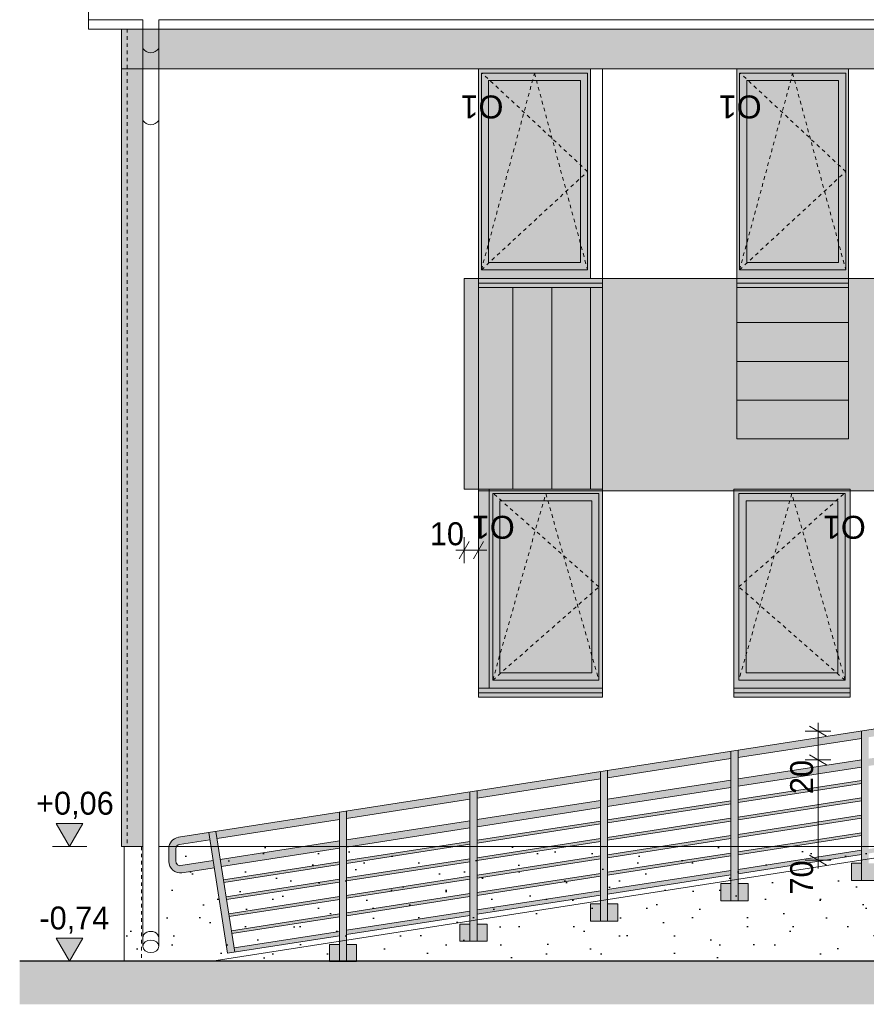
# Model space of a CAD drawing. Extents: x -613240 to -325500, y -25863 to 152403.
# Tile 7 of 254: x -591194 to -585291, y -13370 to -6506. Entities that reach past the tile are written whole.
import ezdxf

# ---------------------------------------------------------------- set-up
doc = ezdxf.new("R2010")
doc.units = 0
doc.header["$MEASUREMENT"] = 0
doc.linetypes.add('Hidden Line', pattern=[50, 25, -25])
for name, color, linetype, lineweight in [('Arch balustrady_Nr_Pióra__5', 7, 'Continuous', 13), ('Arch kolory_Nr_Pióra__5', 7, 'Continuous', 13), ('Arch okna_Nr_Pióra__5', 7, 'Continuous', 13), ('Arch opisy okien_Nr_Pióra__21', 7, 'Continuous', 9), ('Arch wykończenie_Nr_Pióra__41', 7, 'Continuous', 15), ('arch wypelnienia_Nr_Pióra__1', 7, 'Continuous', 25), ('arch wypelnienia_Nr_Pióra__21', 7, 'Continuous', 9), ('INWENT DACH_Nr_Pióra__21', 7, 'Continuous', 9), ('INWENT RURY SPUSTOWE_Nr_Pióra__21', 7, 'Continuous', 9), ('INWENT TEREN_Nr_Pióra__1', 7, 'Continuous', 25), ('INWENT WYMIARY_Nr_Pióra__21', 7, 'Continuous', 9), ('INWENT. OKNA_Nr_Pióra__5', 7, 'Continuous', 13), ('INWENT.ŚCIANY_Nr_Pióra__21', 7, 'Continuous', 9), ('Istniejące schody_Nr_Pióra__5', 7, 'Continuous', 13)]:
    doc.layers.add(name, color=color, linetype=linetype, lineweight=lineweight)
for name, color, linetype, lineweight, true_color in [('Arch kolory_Nr_Pióra__84', 7, 'Continuous', 15, 0x41c341), ('arch wypelnienia_Nr_Pióra__119', 7, 'Continuous', 13, 0xd9d1d0), ('arch wypelnienia_Nr_Pióra__2', 7, 'Continuous', 13, 0x7f7f7f)]:
    doc.layers.add(name, color=color, linetype=linetype, lineweight=lineweight, true_color=true_color)
doc.layers.add('INWENT WYMIARY', color=7, linetype='Continuous')
doc.styles.add('GENERATED_STYLE_1', font='txt')
doc.styles.add('GENERATED_STYLE_10', font='arial.ttf')
doc.dimstyles.new('GENERATED_STYLE__2', dxfattribs={"dimtxt": 160.000002, "dimasz": 91.2, "dimexe": 0.18, "dimexo": 0, "dimgap": 0.09, "dimtad": 1, "dimtih": 1, "dimtoh": 1, "dimdec": 0, "dimlfac": 0.1, "dimzin": 0, "dimdsep": 46, "dimtxsty": 'GENERATED_STYLE_1', "dimblk": 'ARROWHEAD_2', "dimblk1": 'ARROWHEAD_2', "dimblk2": 'ARROWHEAD_2', "dimcen": 0.09, "dimclrd": 7, "dimclre": 7, "dimclrt": 7, "dimazin": 0, "dimtfac": 1, "dimtdec": 4, "dimtmove": 0, "dimatfit": 3, "dimfxl": 0, "dimtolj": 1, "dimtzin": 0, "dimarcsym": 0})
doc.dimstyles.new('GENERATED_STYLE__3', dxfattribs={"dimtxt": 160.000002, "dimasz": 91.2, "dimexe": 0.18, "dimexo": 0, "dimgap": 0.09, "dimtad": 1, "dimdec": 0, "dimlfac": 0.1, "dimzin": 0, "dimdsep": 46, "dimtxsty": 'GENERATED_STYLE_1', "dimblk": 'ARROWHEAD_2', "dimblk1": 'ARROWHEAD_2', "dimblk2": 'ARROWHEAD_2', "dimcen": 0.09, "dimclrd": 7, "dimclre": 7, "dimclrt": 7, "dimazin": 0, "dimtfac": 1, "dimtdec": 4, "dimtmove": 0, "dimatfit": 3, "dimfxl": 0, "dimtolj": 1, "dimtzin": 0, "dimarcsym": 0})
pattern_1 = [(45, (0, 600), (-190.91883, 190.91883), [0, -180, 0, -270]), (110, (600, 600), (253.71701, 92.34544), [0, -132, 0, -228])]

# ---------------------------------------------------------------- blocks, each defined once
blk = doc.blocks.new('Wymiary_159', base_point=(-590846.4, -13069.6))
at = {"layer": 'INWENT WYMIARY_Nr_Pióra__21', "linetype": 'Continuous'}
blk.add_hatch(color=256, dxfattribs=at).paths.add_polyline_path([(-590846.4, -13069.6), (-590939.2, -12909.6), (-590753.6, -12909.6)], flags=0)
for p, q in [((-590846.4, -13069.6), (-590939.2, -12909.6)), ((-590939.2, -12909.6), (-590753.6, -12909.6)), ((-590753.6, -12909.6), (-590846.4, -13069.6)), ((-590846.4, -13069.6), (-590966.4, -13069.6)), ((-590846.4, -13069.6), (-590726.4, -13069.6))]:
    blk.add_line(p, q, dxfattribs=at)
at = {"layer": 'INWENT WYMIARY_Nr_Pióra__21', "insert": (-591056.5, -12877.6), "char_height": 160, "attachment_point": 7, "style": 'GENERATED_STYLE_1'}
blk.add_mtext('{-0,74}', dxfattribs=at)
blk = doc.blocks.new('Wymiary_162', base_point=(-590846.4, -12269.6))
at = {"layer": 'INWENT WYMIARY_Nr_Pióra__21', "linetype": 'Continuous'}
blk.add_hatch(color=256, dxfattribs=at).paths.add_polyline_path([(-590846.4, -12269.6), (-590939.2, -12109.6), (-590753.6, -12109.6)], flags=0)
for p, q in [((-590846.4, -12269.6), (-590939.2, -12109.6)), ((-590939.2, -12109.6), (-590753.6, -12109.6)), ((-590753.6, -12109.6), (-590846.4, -12269.6)), ((-590846.4, -12269.6), (-590966.4, -12269.6)), ((-590846.4, -12269.6), (-590726.4, -12269.6))]:
    blk.add_line(p, q, dxfattribs=at)
at = {"layer": 'INWENT WYMIARY_Nr_Pióra__21', "insert": (-591079.8, -12077.6), "char_height": 160, "attachment_point": 7, "style": 'GENERATED_STYLE_1'}
blk.add_mtext('{+0,06}', dxfattribs=at)
blk = doc.blocks.new('*D753')
at = {"layer": 'INWENT WYMIARY_Nr_Pióra__21', "linetype": 'Continuous'}
for p, q in [((-588060.3, -10144.1), (-588129.6, -10264.1)), ((-588094.9, -10294.1), (-588094.9, -10114.1)), ((-588029.6, -10264.1), (-587960.3, -10144.1)), ((-587994.9, -10294.1), (-587994.9, -10114.1)), ((-588153.6, -10204.1), (-588094.9, -10204.1)), ((-588094.9, -10204.1), (-587994.9, -10204.1)), ((-587994.9, -10204.1), (-587936.3, -10204.1))]:
    blk.add_line(p, q, dxfattribs=at)
at = {"layer": 'INWENT WYMIARY_Nr_Pióra__21', "insert": (-588334.4, -10172.1), "char_height": 160, "attachment_point": 7, "style": 'GENERATED_STYLE_1'}
blk.add_mtext('{10}', dxfattribs=at)
blk = doc.blocks.new('ARROWHEAD_2')
at = {"color": 0, "linetype": 'Continuous', "lineweight": 0}
for p, q in [((0, 0), (-1, 0)), ((-0.378, -0.655), (0.378, 0.655))]:
    blk.add_line(p, q, dxfattribs=at)
blk = doc.blocks.new('*D1068')
at = {"layer": 'INWENT WYMIARY_Nr_Pióra__21', "linetype": 'Continuous'}
for p, q in [((-585538.2, -11665.2), (-585718.2, -11665.2)), ((-585688.2, -11630.5), (-585568.2, -11699.8)), ((-585628.2, -12365.2), (-585628.2, -11665.2)), ((-585688.2, -12330.5), (-585568.2, -12399.8)), ((-585538.2, -12365.2), (-585718.2, -12365.2)), ((-585628.2, -12423.8), (-585628.2, -12365.2))]:
    blk.add_line(p, q, dxfattribs=at)
at = {"layer": 'INWENT WYMIARY_Nr_Pióra__21', "char_height": 160, "attachment_point": 7, "rotation": 90, "style": 'GENERATED_STYLE_1'}
for s, insert in [('{20}', (-585660.2, -11904.6)), ('{70}', (-585660.2, -12604.6))]:
    blk.add_mtext(s, dxfattribs=dict(at, insert=insert))
blk = doc.blocks.new('*D1069')
at = {"layer": 'INWENT WYMIARY_Nr_Pióra__21', "linetype": 'Continuous'}
for p, q in [((-585568.2, -11499.8), (-585688.2, -11430.5)), ((-585628.2, -11465.2), (-585628.2, -11406.5)), ((-585538.2, -11465.2), (-585718.2, -11465.2)), ((-585628.2, -11665.2), (-585628.2, -11465.2)), ((-585538.2, -11665.2), (-585718.2, -11665.2)), ((-585688.2, -11630.5), (-585568.2, -11699.8))]:
    blk.add_line(p, q, dxfattribs=at)
at = {"layer": 'INWENT WYMIARY_Nr_Pióra__21', "char_height": 160, "attachment_point": 7, "rotation": 90, "style": 'GENERATED_STYLE_1'}
for s, insert in [('{20}', (-585660.2, -11904.6)), ('{70}', (-585660.2, -12604.6))]:
    blk.add_mtext(s, dxfattribs=dict(at, insert=insert))

msp = doc.modelspace()

# ---------------------------------------------------------------- hatches: boundary and pattern name
at = {"layer": 'Arch kolory_Nr_Pióra__84', "linetype": 'Continuous', "lineweight": 0, "true_color": 0x309230}
for points in [[(-575244.9, -11959.6), (-575284.9, -11959.6), (-575284.9, -12329.6), (-576244.9, -12329.6), (-576244.9, -6849.6), (-590484.9, -6849.6), (-590484.9, -6571.4), (-574514.9, -6571.4), (-574514.9, -8104.6), (-575244.9, -8104.6)], [(-587994.9, -9779.6), (-588094.9, -9779.6), (-588094.9, -8309.6), (-577559.9, -8309.6), (-577459.9, -8309.6), (-577459.9, -9809.6), (-579374.9, -9809.6), (-579374.9, -9859.6), (-580164.9, -9859.6), (-582624.9, -9859.6), (-582624.9, -9789.6), (-587994.9, -9789.6)]]:
    msp.add_hatch(color=97, dxfattribs=at).paths.add_polyline_path(points, flags=0)
at = {"layer": 'arch wypelnienia_Nr_Pióra__1', "linetype": 'Continuous'}
h = msp.add_hatch(dxfattribs=at)
h.set_pattern_fill('Carpet', color=256, style=0, pattern_type=2)
h.set_pattern_definition(pattern_1)
h.paths.add_polyline_path([(-590464.9, -13069.6), (-589854.9, -13069.6), (-585224.9, -12349.6), (-584504.9, -12349.6), (-584504.9, -12269.6), (-585224.9, -12269.6), (-590224.9, -12269.6), (-590224.9, -12965.5, -0.140436), (-590230.5, -12984.8, -0.113091), (-590242.9, -12998.1, -0.083093), (-590260.2, -13006.7, -0.079194), (-590279.9, -13009.6, -0.052876), (-590293.4, -13008.3, -0.104959), (-590316.5, -12998.5, -0.073499), (-590325.5, -12990.2, -0.184312), (-590334.9, -12965.5), (-590334.9, -12269.6), (-590464.9, -12269.6)], flags=0)
h = msp.add_hatch(dxfattribs=at)
h.set_pattern_fill('Carpet', color=256, style=0, pattern_type=2)
h.set_pattern_definition(pattern_1)
h.paths.add_polyline_path([(-585224.9, -12349.6), (-589854.9, -13069.6), (-585074.9, -13069.6), (-585074.9, -12349.6)], flags=0)
at = {"layer": 'arch wypelnienia_Nr_Pióra__119', "linetype": 'Continuous', "lineweight": 0, "true_color": 0x363434}
msp.add_hatch(color=250, dxfattribs=at).paths.add_polyline_path([(-590484.9, -12269.6), (-590334.9, -12269.6), (-590334.9, -6571.4), (-590484.9, -6571.4)], flags=0)
at = {"layer": 'arch wypelnienia_Nr_Pióra__2', "linetype": 'Continuous'}
h = msp.add_hatch(color=256, dxfattribs=at)
h.paths.add_polyline_path([(-587994.9, -8309.6), (-587214.9, -8309.6), (-587214.9, -6849.6), (-587994.9, -6849.6)], flags=0)
h.paths.add_polyline_path([(-587284.9, -8199.6), (-587284.9, -6929.6), (-587924.9, -6929.6), (-587924.9, -8199.6)], flags=0)
h = msp.add_hatch(color=256, dxfattribs=at)
h.paths.add_polyline_path([(-586194.9, -8373.2), (-585414.9, -8373.2), (-585414.9, -6849.6), (-586194.9, -6849.6)], flags=0)
h.paths.add_polyline_path([(-586124.9, -8199.6), (-585484.9, -8199.6), (-585484.9, -6929.6), (-586124.9, -6929.6)], flags=0)
at = {"layer": 'arch wypelnienia_Nr_Pióra__2', "linetype": 'Continuous', "lineweight": 0, "true_color": 0x1f1f1f}
for points in [[(-587284.9, -6929.6), (-587924.9, -6929.6), (-587924.9, -8199.6), (-587284.9, -8199.6)], [(-586124.9, -8199.6), (-585484.9, -8199.6), (-585484.9, -6929.6), (-586124.9, -6929.6)], [(-587845.9, -11059.6), (-587205.9, -11059.6), (-587205.9, -9859.6), (-587845.9, -9859.6)], [(-585489.9, -9859.6), (-586129.9, -9859.6), (-586129.9, -11059.6), (-585489.9, -11059.6)]]:
    msp.add_hatch(color=250, dxfattribs=at).paths.add_polyline_path(points, flags=0)
at = {"layer": 'arch wypelnienia_Nr_Pióra__2', "linetype": 'Continuous'}
msp.add_hatch(color=256, dxfattribs=at).paths.add_polyline_path([(-587920.9, -11229.6), (-587920.9, -9779.6), (-587994.9, -9779.6), (-587994.9, -11229.6)], flags=0)
h = msp.add_hatch(color=256, dxfattribs=at)
h.paths.add_polyline_path([(-587920.9, -11229.6), (-587130.9, -11229.6), (-587130.9, -9779.6), (-587920.9, -9779.6)], flags=0)
h.paths.add_polyline_path([(-587845.9, -11059.6), (-587205.9, -11059.6), (-587205.9, -9859.6), (-587845.9, -9859.6)], flags=0)
h = msp.add_hatch(color=256, dxfattribs=at)
h.paths.add_polyline_path([(-586214.9, -11229.6), (-585404.9, -11229.6), (-585404.9, -9779.6), (-586214.9, -9779.6)], flags=0)
h.paths.add_polyline_path([(-586129.9, -11059.6), (-585489.9, -11059.6), (-585489.9, -9859.6), (-586129.9, -9859.6)], flags=0)
h = msp.add_hatch(color=256, dxfattribs=at)
h.paths.add_polyline_path([(-590062.7, -12452.5, -0.460155), (-590154.9, -12373.5), (-590154.9, -12284.8, -0.369717), (-590087.2, -12205.7), (-585124.9, -11434.1), (-585124.9, -11259.4), (-585074.9, -11259.4), (-585074.9, -11426.3, -0.477508), (-584974.9, -11501.7), (-584974.9, -11592.8, -0.369717), (-585042.7, -11671.9), (-585074.9, -11676.9), (-585074.9, -13040.6), (-585124.9, -13040.6), (-585124.9, -12294.4), (-585274.9, -12317.8), (-585274.9, -12386.1), (-585204.9, -12386.1), (-585204.9, -12506.1), (-585394.9, -12506.1), (-585394.9, -12386.1), (-585324.9, -12386.1), (-585324.9, -12325.5), (-586184.9, -12459.3), (-586184.9, -12527.6), (-586114.9, -12527.6), (-586114.9, -12647.6), (-586304.9, -12647.6), (-586304.9, -12527.6), (-586234.9, -12527.6), (-586234.9, -12467), (-587094.9, -12600.8), (-587094.9, -12669.1), (-587024.9, -12669.1), (-587024.9, -12789.1), (-587214.9, -12789.1), (-587214.9, -12669.1), (-587144.9, -12669.1), (-587144.9, -12608.5), (-588004.9, -12742.3), (-588004.9, -12810.6), (-587934.9, -12810.6), (-587934.9, -12930.6), (-588124.9, -12930.6), (-588124.9, -12810.6), (-588054.9, -12810.6), (-588054.9, -12750.1), (-588914.9, -12883.8), (-588914.9, -12952.1), (-588844.9, -12952.1), (-588844.9, -13072.1), (-589034.9, -13072.1), (-589034.9, -12952.1), (-588964.9, -12952.1), (-588964.9, -12891.6), (-589744.3, -13012.8), (-589836.9, -12417.4)], flags=0)
h.paths.add_polyline_path([(-585274.9, -11508), (-585274.9, -11657.4), (-585124.9, -11634.1), (-585124.9, -11484.7)], flags=0)
h.paths.add_polyline_path([(-585024.9, -11592.8), (-585024.9, -11504.1, 0.460155), (-585059.6, -11474.5), (-585074.9, -11476.9), (-585074.9, -11626.3), (-585050.3, -11622.5, 0.369717)], flags=0)
h.paths.add_polyline_path([(-585274.9, -11708), (-585274.9, -12287.4), (-585124.9, -12264.1), (-585124.9, -11780.1), (-585124.9, -11684.7)], flags=0)
h.paths.add_polyline_path([(-585324.9, -12173.7), (-585324.9, -12072.5), (-586184.9, -12206.3), (-586184.9, -12307.5)], flags=0)
h.paths.add_polyline_path([(-585324.9, -12295.2), (-585324.9, -12194), (-586184.9, -12327.7), (-586184.9, -12428.9)], flags=0)
h.paths.add_polyline_path([(-585324.9, -11951.1), (-586184.9, -12084.8), (-586184.9, -12186), (-585324.9, -12052.3)], flags=0)
h.paths.add_polyline_path([(-585324.9, -11930.8), (-585324.9, -11829.6), (-586184.9, -11963.4), (-586184.9, -12064.6)], flags=0)
h.paths.add_polyline_path([(-585324.9, -11715.8), (-586184.9, -11849.5), (-586184.9, -11943.1), (-585324.9, -11809.4)], flags=0)
h.paths.add_polyline_path([(-585324.9, -11515.8), (-586184.9, -11649.5), (-586184.9, -11798.9), (-585324.9, -11665.2)], flags=0)
h.paths.add_polyline_path([(-586234.9, -11657.3), (-587094.9, -11791), (-587094.9, -11940.4), (-586234.9, -11806.7)], flags=0)
h.paths.add_polyline_path([(-586234.9, -11857.3), (-587094.9, -11991), (-587094.9, -12084.6), (-586234.9, -11950.9)], flags=0)
h.paths.add_polyline_path([(-586234.9, -11971.1), (-587094.9, -12104.9), (-587094.9, -12206.1), (-586234.9, -12072.4)], flags=0)
h.paths.add_polyline_path([(-586234.9, -12193.8), (-586234.9, -12092.6), (-587094.9, -12226.3), (-587094.9, -12327.5)], flags=0)
h.paths.add_polyline_path([(-586234.9, -12214), (-587094.9, -12347.8), (-587094.9, -12449), (-586234.9, -12315.2)], flags=0)
h.paths.add_polyline_path([(-586234.9, -12335.5), (-587094.9, -12469.2), (-587094.9, -12570.4), (-586234.9, -12436.7)], flags=0)
h.paths.add_polyline_path([(-587144.9, -12578.2), (-587144.9, -12477), (-588004.9, -12610.7), (-588004.9, -12711.9)], flags=0)
h.paths.add_polyline_path([(-587144.9, -12456.7), (-587144.9, -12355.5), (-588004.9, -12489.3), (-588004.9, -12590.5)], flags=0)
h.paths.add_polyline_path([(-587144.9, -12234.1), (-588004.9, -12367.8), (-588004.9, -12469), (-587144.9, -12335.3)], flags=0)
h.paths.add_polyline_path([(-587144.9, -12213.9), (-587144.9, -12112.7), (-588004.9, -12246.4), (-588004.9, -12347.6)], flags=0)
h.paths.add_polyline_path([(-587144.9, -11998.8), (-588004.9, -12132.5), (-588004.9, -12226.2), (-587144.9, -12092.4)], flags=0)
h.paths.add_polyline_path([(-587144.9, -11798.8), (-588004.9, -11932.5), (-588004.9, -12081.9), (-587144.9, -11948.2)], flags=0)
h.paths.add_polyline_path([(-588054.9, -12089.7), (-588054.9, -11940.3), (-588914.9, -12074), (-588914.9, -12223.4)], flags=0)
h.paths.add_polyline_path([(-588054.9, -12233.9), (-588054.9, -12140.3), (-588914.9, -12274), (-588914.9, -12367.7)], flags=0)
h.paths.add_polyline_path([(-588054.9, -12355.4), (-588054.9, -12254.2), (-588914.9, -12387.9), (-588914.9, -12489.1)], flags=0)
h.paths.add_polyline_path([(-588054.9, -12476.8), (-588054.9, -12375.6), (-588914.9, -12509.4), (-588914.9, -12610.6)], flags=0)
h.paths.add_polyline_path([(-588054.9, -12598.3), (-588054.9, -12497.1), (-588914.9, -12630.8), (-588914.9, -12732)], flags=0)
h.paths.add_polyline_path([(-588054.9, -12618.5), (-588914.9, -12752.2), (-588914.9, -12853.4), (-588054.9, -12719.7)], flags=0)
h.paths.add_polyline_path([(-588964.9, -12861.2), (-588964.9, -12760), (-589714.9, -12876.6), (-589699.5, -12975.4)], flags=0)
h.paths.add_polyline_path([(-588964.9, -12739.8), (-588964.9, -12638.6), (-589733.3, -12758.1), (-589718, -12856.9)], flags=0)
h.paths.add_polyline_path([(-588964.9, -12618.3), (-588964.9, -12517.1), (-589751.8, -12639.5), (-589736.4, -12738.3)], flags=0)
h.paths.add_polyline_path([(-588964.9, -12496.9), (-588964.9, -12395.7), (-589770.2, -12520.9), (-589754.8, -12619.7)], flags=0)
h.paths.add_polyline_path([(-588964.9, -12281.8), (-589787.5, -12409.7), (-589773.3, -12501.1), (-588964.9, -12375.4)], flags=0)
h.paths.add_polyline_path([(-588964.9, -12231.2), (-588964.9, -12081.8), (-589817.9, -12214.4), (-589795.2, -12360.3)], flags=0)
h.paths.add_polyline_path([(-589844.6, -12368), (-589867.3, -12222.1), (-590079.6, -12255.1, 0.369717), (-590104.9, -12284.8), (-590104.9, -12373.5, 0.460155), (-590070.3, -12403.1)], flags=0)
at = {"layer": 'arch wypelnienia_Nr_Pióra__21', "linetype": 'Continuous'}
msp.add_hatch(color=256, dxfattribs=at).paths.add_polyline_path([(-591194.1, -13069.6), (-591194.1, -13369.6), (-575284.9, -13369.6), (-573124.9, -13369.6), (-573124.9, -12959.6), (-575284.9, -12959.6), (-575284.9, -13069.6)], flags=0)

# ---------------------------------------------------------------- linework, layer by layer
at = {"layer": 'Arch balustrady_Nr_Pióra__5', "linetype": 'Continuous'}
for p, q in [((-590087.2, -12205.7), (-585124.9, -11434.1)), ((-586184.9, -11649.5), (-585324.9, -11515.8)), ((-585324.9, -12506.1), (-585324.9, -11465.2)), ((-586184.9, -12647.6), (-586184.9, -11598.9)), ((-587094.9, -11791), (-586234.9, -11657.3)), ((-586234.9, -12647.6), (-586234.9, -11606.7)), ((-586184.9, -11798.9), (-585324.9, -11665.2)), ((-586184.9, -11849.5), (-585324.9, -11715.8)), ((-588004.9, -11932.5), (-587144.9, -11798.8)), ((-587144.9, -12789.1), (-587144.9, -11748.2)), ((-587094.9, -12789.1), (-587094.9, -11740.4)), ((-587094.9, -11940.4), (-586234.9, -11806.7)), ((-587094.9, -11991), (-586234.9, -11857.3)), ((-586184.9, -11943.1), (-585324.9, -11809.4)), ((-586184.9, -11963.4), (-585324.9, -11829.6)), ((-588914.9, -12074), (-588054.9, -11940.3)), ((-588054.9, -12930.6), (-588054.9, -11889.7)), ((-588004.9, -12930.6), (-588004.9, -11881.9)), ((-586184.9, -12064.6), (-585324.9, -11930.8)), ((-588004.9, -12081.9), (-587144.9, -11948.2)), ((-588004.9, -12132.5), (-587144.9, -11998.8)), ((-587094.9, -12084.6), (-586234.9, -11950.9)), ((-587094.9, -12104.9), (-586234.9, -11971.1)), ((-586184.9, -12084.8), (-585324.9, -11951.1)), ((-588964.9, -13072.1), (-588964.9, -12031.2)), ((-588914.9, -13072.1), (-588914.9, -12023.4)), ((-587094.9, -12206.1), (-586234.9, -12072.4)), ((-586184.9, -12186), (-585324.9, -12052.3)), ((-586184.9, -12206.3), (-585324.9, -12072.5)), ((-589817.9, -12214.4), (-588964.9, -12081.8)), ((-588914.9, -12223.4), (-588054.9, -12089.7)), ((-588914.9, -12274), (-588054.9, -12140.3)), ((-588004.9, -12226.2), (-587144.9, -12092.4)), ((-588004.9, -12246.4), (-587144.9, -12112.7)), ((-587094.9, -12226.3), (-586234.9, -12092.6)), ((-589744.3, -13012.8), (-589874.9, -12172.7)), ((-589694.9, -13005.1), (-589825.5, -12165)), ((-588004.9, -12347.6), (-587144.9, -12213.9)), ((-587094.9, -12327.5), (-586234.9, -12193.8)), ((-587094.9, -12347.8), (-586234.9, -12214)), ((-586184.9, -12307.5), (-585324.9, -12173.7)), ((-586184.9, -12327.7), (-585324.9, -12194)), ((-590154.9, -12284.8), (-590154.9, -12373.5)), ((-590104.9, -12284.8), (-590104.9, -12373.5)), ((-590079.6, -12255.1), (-589867.3, -12222.1)), ((-589795.2, -12360.3), (-588964.9, -12231.2)), ((-589787.5, -12409.7), (-588964.9, -12281.8)), ((-588914.9, -12367.7), (-588054.9, -12233.9)), ((-588914.9, -12387.9), (-588054.9, -12254.2)), ((-588004.9, -12367.8), (-587144.9, -12234.1)), ((-588004.9, -12469), (-587144.9, -12335.3)), ((-587094.9, -12449), (-586234.9, -12315.2)), ((-587094.9, -12469.2), (-586234.9, -12335.5)), ((-586184.9, -12428.9), (-585324.9, -12295.2)), ((-586184.9, -12459.3), (-585324.9, -12325.5)), ((-590070.3, -12403.1), (-589844.6, -12368)), ((-590062.7, -12452.5), (-589836.9, -12417.4)), ((-589773.3, -12501.1), (-588964.9, -12375.4)), ((-589770.2, -12520.9), (-588964.9, -12395.7)), ((-588914.9, -12489.1), (-588054.9, -12355.4)), ((-588914.9, -12509.4), (-588054.9, -12375.6)), ((-588004.9, -12489.3), (-587144.9, -12355.5)), ((-585324.9, -12386.1), (-585394.9, -12386.1)), ((-585394.9, -12386.1), (-585394.9, -12506.1)), ((-588914.9, -12610.6), (-588054.9, -12476.8)), ((-588004.9, -12590.5), (-587144.9, -12456.7)), ((-588004.9, -12610.7), (-587144.9, -12477)), ((-587094.9, -12570.4), (-586234.9, -12436.7)), ((-587094.9, -12600.8), (-586234.9, -12467)), ((-589754.8, -12619.7), (-588964.9, -12496.9)), ((-589751.8, -12639.5), (-588964.9, -12517.1)), ((-588914.9, -12630.8), (-588054.9, -12497.1)), ((-586234.9, -12527.6), (-586304.9, -12527.6)), ((-586304.9, -12527.6), (-586304.9, -12647.6)), ((-586184.9, -12527.6), (-586114.9, -12527.6)), ((-586114.9, -12527.6), (-586114.9, -12647.6)), ((-585394.9, -12506.1), (-585204.9, -12506.1)), ((-589736.4, -12738.3), (-588964.9, -12618.3)), ((-588914.9, -12732), (-588054.9, -12598.3)), ((-588914.9, -12752.2), (-588054.9, -12618.5)), ((-588004.9, -12711.9), (-587144.9, -12578.2)), ((-588004.9, -12742.3), (-587144.9, -12608.5)), ((-589733.3, -12758.1), (-588964.9, -12638.6)), ((-587144.9, -12669.1), (-587214.9, -12669.1)), ((-587214.9, -12669.1), (-587214.9, -12789.1)), ((-587094.9, -12669.1), (-587024.9, -12669.1)), ((-587024.9, -12669.1), (-587024.9, -12789.1)), ((-586304.9, -12647.6), (-586114.9, -12647.6)), ((-589718, -12856.9), (-588964.9, -12739.8)), ((-589714.9, -12876.6), (-588964.9, -12760)), ((-588914.9, -12853.4), (-588054.9, -12719.7)), ((-588914.9, -12883.8), (-588054.9, -12750.1)), ((-588054.9, -12810.6), (-588124.9, -12810.6)), ((-588124.9, -12810.6), (-588124.9, -12930.6)), ((-588004.9, -12810.6), (-587934.9, -12810.6)), ((-587934.9, -12810.6), (-587934.9, -12930.6)), ((-587214.9, -12789.1), (-587024.9, -12789.1)), ((-589744.3, -13012.8), (-588964.9, -12891.6)), ((-589699.5, -12975.4), (-588964.9, -12861.2)), ((-588964.9, -12952.1), (-589034.9, -12952.1)), ((-589034.9, -12952.1), (-589034.9, -13072.1)), ((-588914.9, -12952.1), (-588844.9, -12952.1)), ((-588844.9, -12952.1), (-588844.9, -13072.1)), ((-588124.9, -12930.6), (-587934.9, -12930.6)), ((-589034.9, -13072.1), (-588844.9, -13072.1))]:
    msp.add_line(p, q, dxfattribs=at)
for centre, radius, start, end in [((-590074.9, -12284.8), 80, 98.83913, 180), ((-590074.9, -12284.8), 30, 98.83913, 180), ((-590074.9, -12373.5), 80, 180, 278.83913), ((-590074.9, -12373.5), 30, 180, 278.83913)]:
    msp.add_arc(centre, radius, start, end, dxfattribs=at)
at = {"layer": 'Arch kolory_Nr_Pióra__5', "linetype": 'Continuous', "flags": 128}
for points in [[(-575244.9, -11959.6), (-575284.9, -11959.6), (-575284.9, -12329.6), (-576244.9, -12329.6), (-576244.9, -6849.6), (-590484.9, -6849.6), (-590484.9, -6571.4), (-574514.9, -6571.4), (-574514.9, -8104.6), (-575244.9, -8104.6)], [(-587994.9, -9779.6), (-588094.9, -9779.6), (-588094.9, -8309.6), (-577559.9, -8309.6), (-577459.9, -8309.6), (-577459.9, -9809.6), (-579374.9, -9809.6), (-579374.9, -9859.6), (-580164.9, -9859.6), (-582624.9, -9859.6), (-582624.9, -9789.6), (-587994.9, -9789.6)]]:
    msp.add_lwpolyline(points, close=True, dxfattribs=at)
at = {"layer": 'Arch okna_Nr_Pióra__5', "linetype": 'Hidden Line'}
for p, q in [((-587974.9, -8249.6), (-587604.9, -6879.6)), ((-587234.9, -7564.6), (-587969.9, -6879.6)), ((-587604.9, -6879.6), (-587234.9, -8249.6)), ((-586174.9, -8249.6), (-585804.9, -6879.6)), ((-585434.9, -7564.6), (-586169.9, -6879.6)), ((-585804.9, -6879.6), (-585434.9, -8249.6)), ((-587974.9, -8249.6), (-587234.9, -7564.6)), ((-586174.9, -8249.6), (-585434.9, -7564.6)), ((-587895.9, -11109.6), (-587525.9, -9809.6)), ((-587155.9, -10459.6), (-587890.9, -9809.6)), ((-587525.9, -9809.6), (-587155.9, -11109.6)), ((-585809.9, -9809.6), (-586179.9, -11109.6)), ((-586179.9, -10459.6), (-585444.9, -9809.6)), ((-585439.9, -11109.6), (-585809.9, -9809.6)), ((-587895.9, -11109.6), (-587155.9, -10459.6)), ((-585439.9, -11109.6), (-586179.9, -10459.6))]:
    msp.add_line(p, q, dxfattribs=at)
at = {"layer": 'Arch wykończenie_Nr_Pióra__41', "linetype": 'Continuous'}
for p, q in [((-590484.9, -6571.4), (-590484.9, -12269.6)), ((-590484.9, -12269.6), (-590334.9, -12269.6)), ((-590464.9, -12269.6), (-590464.9, -13069.6)), ((-590224.9, -12269.6), (-584604.9, -12269.6))]:
    msp.add_line(p, q, dxfattribs=at)
at = {"layer": 'INWENT DACH_Nr_Pióra__21', "linetype": 'Continuous'}
for p, q in [((-590714.9, -6571.4), (-590714.9, 1576.7)), ((-590714.9, -6571.4), (-590334.9, -6571.4)), ((-590224.9, -6571.4), (-574914.9, -6571.4))]:
    msp.add_line(p, q, dxfattribs=at)
msp.add_ellipse((-590279.9, -12905.5), major_axis=(55, 0), ratio=0.801342, start_param=0, end_param=3.141593, dxfattribs=at)
msp.add_ellipse((-590279.9, -12965.5), major_axis=(55, 0), ratio=0.801342, dxfattribs=at)
at = {"layer": 'INWENT RURY SPUSTOWE_Nr_Pióra__21', "linetype": 'Continuous'}
for p, q in [((-590714.9, -6506.3), (-590334.9, -6506.3)), ((-590334.9, -6506.3), (-590334.9, -12965.5)), ((-590224.9, -6506.3), (-574914.9, -6506.3)), ((-590224.9, -6506.3), (-590224.9, -12965.5))]:
    msp.add_line(p, q, dxfattribs=at)
for centre in [(-590279.9, -6670.9), (-590279.9, -7173.5)]:
    msp.add_arc(centre, 65.4, 212.77908, 327.22092, dxfattribs=at)
at = {"layer": 'INWENT TEREN_Nr_Pióra__1', "linetype": 'Continuous'}
msp.add_line((-582864.9, -13069.6), (-591194.1, -13069.6), dxfattribs=at)
at = {"layer": 'INWENT. OKNA_Nr_Pióra__5', "linetype": 'Continuous'}
for p, q in [((-587974.9, -6879.6), (-587974.9, -8249.6)), ((-587974.9, -6879.6), (-587234.9, -6879.6)), ((-587924.9, -6929.6), (-587924.9, -8199.6)), ((-587924.9, -6929.6), (-587284.9, -6929.6)), ((-587284.9, -6929.6), (-587284.9, -8199.6)), ((-587234.9, -6879.6), (-587234.9, -8249.6)), ((-586174.9, -6879.6), (-586174.9, -8249.6)), ((-586174.9, -6879.6), (-585434.9, -6879.6)), ((-586124.9, -6929.6), (-586124.9, -8199.6)), ((-586124.9, -6929.6), (-585484.9, -6929.6)), ((-585484.9, -6929.6), (-585484.9, -8199.6)), ((-585434.9, -6879.6), (-585434.9, -8249.6)), ((-587924.9, -8199.6), (-587284.9, -8199.6)), ((-586124.9, -8199.6), (-585484.9, -8199.6)), ((-587974.9, -8249.6), (-587234.9, -8249.6)), ((-586174.9, -8249.6), (-585434.9, -8249.6)), ((-587895.9, -9809.6), (-587895.9, -11109.6)), ((-587895.9, -9809.6), (-587155.9, -9809.6)), ((-587155.9, -9809.6), (-587155.9, -11109.6)), ((-586179.9, -9809.6), (-586179.9, -11109.6)), ((-586179.9, -9809.6), (-585439.9, -9809.6)), ((-585439.9, -9809.6), (-585439.9, -11109.6)), ((-587845.9, -9859.6), (-587845.9, -11059.6)), ((-587845.9, -9859.6), (-587205.9, -9859.6)), ((-587205.9, -9859.6), (-587205.9, -11059.6)), ((-586129.9, -9859.6), (-586129.9, -11059.6)), ((-586129.9, -9859.6), (-585489.9, -9859.6)), ((-585489.9, -9859.6), (-585489.9, -11059.6)), ((-587895.9, -11109.6), (-587155.9, -11109.6)), ((-587845.9, -11059.6), (-587205.9, -11059.6)), ((-586179.9, -11109.6), (-585439.9, -11109.6)), ((-586129.9, -11059.6), (-585489.9, -11059.6))]:
    msp.add_line(p, q, dxfattribs=at)
at = {"layer": 'INWENT.ŚCIANY_Nr_Pióra__21', "linetype": 'Hidden Line'}
for p, q in [((-590444.9, -6571.4), (-590444.9, -12269.6)), ((-590344.9, -12269.6), (-590344.9, -13069.6))]:
    msp.add_line(p, q, dxfattribs=at)
at = {"layer": 'INWENT.ŚCIANY_Nr_Pióra__21', "linetype": 'Continuous'}
for p, q in [((-587994.9, -6849.6), (-587214.9, -6849.6)), ((-587994.9, -8373.2), (-587994.9, -6849.6)), ((-587214.9, -8309.6), (-587214.9, -6849.6)), ((-587130.9, -6849.6), (-587214.9, -6849.6)), ((-587130.9, -9779.6), (-587130.9, -6849.6)), ((-586194.9, -6849.6), (-585414.9, -6849.6)), ((-586194.9, -8373.2), (-586194.9, -6849.6)), ((-585414.9, -8373.2), (-585414.9, -6849.6)), ((-587994.9, -8309.6), (-587130.9, -8309.6)), ((-587994.9, -8343.2), (-587130.9, -8343.2)), ((-587994.9, -8373.2), (-587130.9, -8373.2)), ((-587994.9, -11229.6), (-587994.9, -8373.2)), ((-587754.9, -9779.6), (-587754.9, -8373.2)), ((-587484.9, -9779.6), (-587484.9, -8373.2)), ((-587214.9, -9779.6), (-587214.9, -8373.2)), ((-586194.9, -8309.6), (-585414.9, -8309.6)), ((-586194.9, -8343.2), (-585414.9, -8343.2)), ((-586194.9, -8373.2), (-585414.9, -8373.2)), ((-586194.9, -9428.2), (-586194.9, -8373.2)), ((-585414.9, -9428.2), (-585414.9, -8373.2)), ((-586194.9, -8618.2), (-585414.9, -8618.2)), ((-586194.9, -8888.2), (-585414.9, -8888.2)), ((-586194.9, -9158.2), (-585414.9, -9158.2)), ((-585414.9, -9428.2), (-586194.9, -9428.2)), ((-587214.9, -9779.6), (-587994.9, -9779.6)), ((-587920.9, -9779.6), (-587920.9, -11166)), ((-587920.9, -9779.6), (-587130.9, -9779.6)), ((-587130.9, -9779.6), (-587130.9, -11229.6)), ((-586214.9, -9779.6), (-585404.9, -9779.6)), ((-586214.9, -9779.6), (-586214.9, -11229.6)), ((-585404.9, -9779.6), (-585404.9, -11229.6)), ((-587994.9, -11166), (-587130.9, -11166)), ((-586214.9, -11166), (-585404.9, -11166)), ((-587994.9, -11199.6), (-587130.9, -11199.6)), ((-587920.9, -11229.6), (-587994.9, -11229.6)), ((-587920.9, -11229.6), (-587130.9, -11229.6)), ((-586214.9, -11199.6), (-585404.9, -11199.6)), ((-586214.9, -11229.6), (-585404.9, -11229.6))]:
    msp.add_line(p, q, dxfattribs=at)
at = {"layer": 'Istniejące schody_Nr_Pióra__5', "linetype": 'Continuous'}
msp.add_line((-589854.9, -13069.6), (-585224.9, -12349.6), dxfattribs=at)

# ---------------------------------------------------------------- block references
at = {"layer": 'INWENT WYMIARY', "linetype": 'Continuous'}
for name, p in [('Wymiary_162', (-590846.4, -12269.6)), ('Wymiary_159', (-590846.4, -13069.6))]:
    msp.add_blockref(name, p, dxfattribs=at)

# ---------------------------------------------------------------- texts
at = {"layer": 'Arch opisy okien_Nr_Pióra__21', "linetype": 'Continuous', "char_height": 160, "rotation": 180, "style": 'GENERATED_STYLE_10'}
for s, insert, attachment_point in [('{ O1}', (-588119.7, -7194.5), 3), ('{ O1}', (-586319.7, -7194.5), 3), ('{ O1}', (-588040.7, -10124.5), 3), ('{O1}', (-585295.2, -10124.5), 1)]:
    msp.add_mtext(s, dxfattribs=dict(at, insert=insert, attachment_point=attachment_point))

# ---------------------------------------------------------------- dimensions: what is measured, and where the dimension line sits
at = {"layer": 'INWENT WYMIARY', "linetype": 'Continuous'}
dim = msp.add_linear_dim(base=(-588094.9, -10204.1), p1=(-588094.9, -9779.6), p2=(-587994.9, -10006.8), dimstyle='GENERATED_STYLE__2', dxfattribs=at)
dim.commit()
dim.dimension.update_dxf_attribs({"geometry": '*D753', "text_midpoint": (-588213, -10092.1)})
for p1, p2, picture, middle in [((-585324.9, -11665.2), (-585324.9, -11465.2), '*D1069', (-585740.2, -11783.2)), ((-585324.9, -12365.2), (-585324.9, -11665.2), '*D1068', (-585740.2, -12483.2))]:
    dim = msp.add_linear_dim(base=(-585628.2, -12365.2), p1=p1, p2=p2, angle=90, dimstyle='GENERATED_STYLE__3', dxfattribs=at)
    dim.commit()
    dim.dimension.update_dxf_attribs({"geometry": picture, "text_midpoint": middle})

doc.saveas('drawing.dxf')
